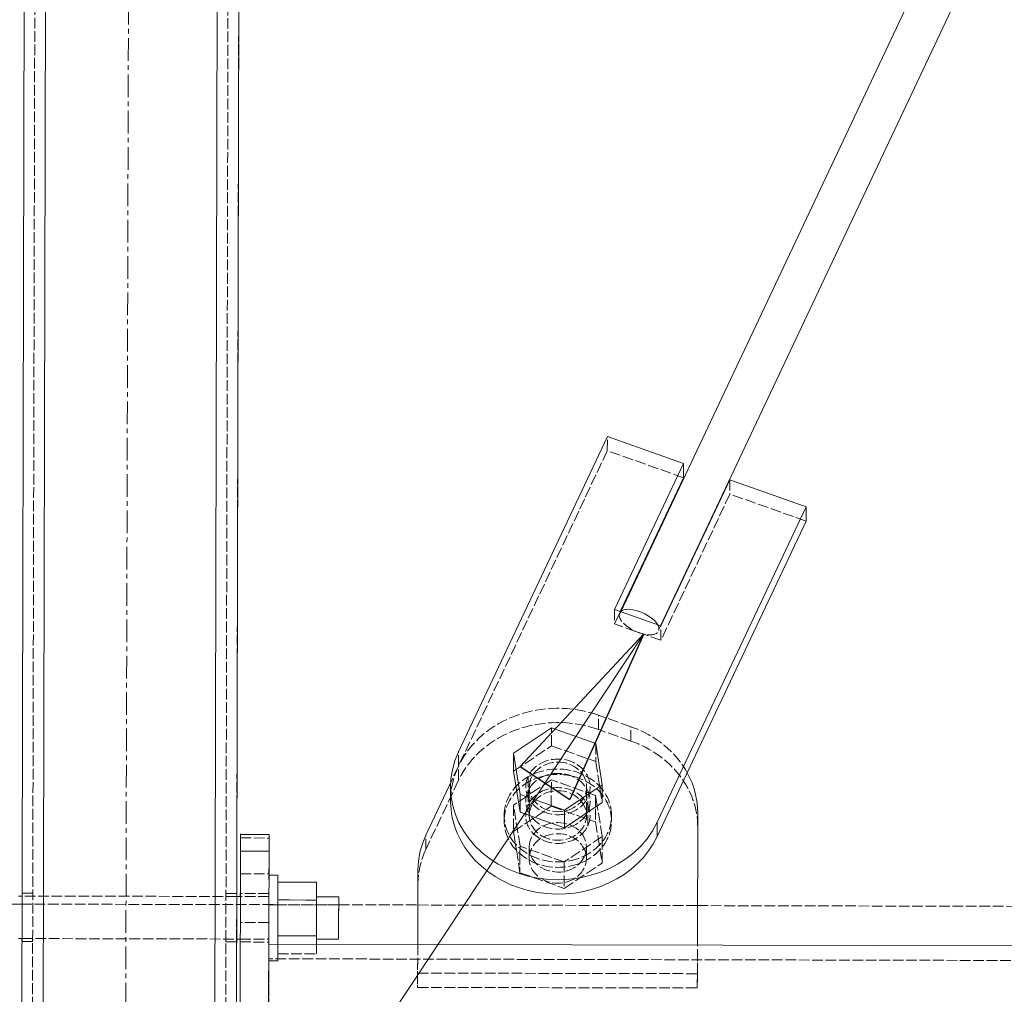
# Model space of a CAD drawing. Header units: millimetres. Extents: x -15129 to 9171, y -18789 to 5877.
# Tile 24 of 256: x -9305 to -9030, y -16680 to -16407. Entities that reach past the tile are written whole.
import ezdxf

# ---------------------------------------------------------------- set-up
doc = ezdxf.new("R2010")
doc.units = ezdxf.units.MM
doc.linetypes.add('ACAD_ISO02W100', pattern=[15, 12, -3])
doc.linetypes.add('CENTER', pattern=[50.8, 31.75, -6.35, 6.35, -6.35])
for name, color, linetype in [('AS_Belki', 145, 'Continuous'), ('AS_Blachy', 30, 'Continuous'), ('AS_DIM_ON', 7, 'Continuous'), ('AS_Sciany betonowe', 252, 'Continuous'), ('AS_Sruby', 9, 'Continuous')]:
    doc.layers.add(name, color=color, linetype=linetype)

msp = doc.modelspace()

# ---------------------------------------------------------------- linework, layer by layer
at = {"color": 5, "linetype": 'CENTER', "lineweight": 13, "ltscale": 0.2}
msp.add_line((-9270.2, -14644.55), (-9278.6, -17725.87, 38010), dxfattribs=at)
at = {"layer": 'AS_Belki', "color": 145, "linetype": 'Continuous', "lineweight": 13, "ltscale": 0.25}
for p, q in [((-9294.41, -14739.71), (-9299.09, -16809.46)), ((-9251.09, -16809.57), (-9246.41, -14739.82)), ((-9305.08, -16803.45), (-9300.64, -14839.89)), ((-9244.91, -16729.47), (-9241.3, -15133.12)), ((-8924.42, -16121.29), (-9137.41, -16572.81)), ((-9126.3, -16576.74), (-8913.84, -16126.36)), ((-9244.74, -16652.38), (-9244.74, -16652.31)), ((-8338.4, -16667.77), (-9235.77, -16665.74))]:
    msp.add_line(p, q, dxfattribs=at)
at = {"layer": 'AS_Belki', "color": 84, "linetype": 'ACAD_ISO02W100', "lineweight": 13, "ltscale": 0.25}
for p, q in [((-9302.08, -16803.45), (-9297.42, -14745.71)), ((-9248.08, -16803.58), (-9243.42, -14745.83)), ((-9244.89, -16720.89), (-9241.44, -15192.74)), ((-9137.41, -16572.81), (-9137.84, -16573.72)), ((-9126.73, -16577.66), (-9126.3, -16576.74)), ((-9301.74, -16651.48), (-9304.74, -16651.48)), ((-9304.74, -16652.18), (-9304.74, -16651.48)), ((-9304.74, -16652.24), (-9304.74, -16652.18)), ((-9301.74, -16651.48), (-9301.74, -16652.18)), ((-9298.74, -16652.3), (-9298.76, -16664.2)), ((-9250.76, -16664.31), (-9250.74, -16652.41)), ((-9247.74, -16652.42), (-9247.74, -16651.61)), ((-9244.74, -16651.61), (-9247.74, -16651.61)), ((-9247.74, -16651.61), (-9247.74, -16652.31)), ((-9244.74, -16652.31), (-9244.74, -16651.61)), ((-9244.74, -16654.87), (-9244.74, -16652.38)), ((-9244.76, -16660.19), (-9244.74, -16654.87)), ((-9244.77, -16664.44), (-9244.76, -16660.19)), ((-9304.77, -16665), (-9304.76, -16664.3)), ((-9301.76, -16664.31), (-9301.77, -16665.01)), ((-9301.77, -16664.55), (-9301.77, -16665.01)), ((-9247.77, -16665.13), (-9247.76, -16664.32)), ((-9247.77, -16664.43), (-9247.77, -16665.13)), ((-9247.77, -16665.13), (-9247.77, -16664.67)), ((-9244.77, -16665.14), (-9244.77, -16664.44)), ((-9304.77, -16665), (-9301.77, -16665.01)), ((-9247.77, -16665.13), (-9244.77, -16665.14)), ((-9235.77, -16665.74), (-9235.81, -16685.74)), ((-9235.78, -16669.84), (-9235.82, -16686.84)), ((-8338.41, -16671.87), (-9235.78, -16669.84))]:
    msp.add_line(p, q, dxfattribs=at)
at = {"layer": 'AS_Belki', "color": 84, "linetype": 'ACAD_ISO02W100', "lineweight": 13, "ltscale": 0.25, "extrusion": (-0.3781, -0.801523, 0.46325)}
msp.add_arc((-1187.58, -8749.69, 16738.72), 6, 169.6956, 34.8187, dxfattribs=at)
at = {"layer": 'AS_Belki', "color": 145, "linetype": 'Continuous', "lineweight": 13, "ltscale": 0.25, "extrusion": (-0.3781, -0.801523, 0.46325)}
msp.add_arc((-1187.58, -8749.69, 16738.72), 6, 34.8187, 169.6956, dxfattribs=at)
at = {"layer": 'AS_Blachy', "color": 145, "linetype": 'Continuous', "lineweight": 13, "ltscale": 0.25}
for p, q in [((-9141.15, -16523.77), (-9182.74, -16611.94)), ((-9119.86, -16531.32), (-9141.15, -16523.77)), ((-9139.14, -16572.2), (-9119.86, -16531.32)), ((-9119.87, -16535.32), (-9119.86, -16531.32)), ((-9137.53, -16572.77), (-9119.87, -16535.32)), ((-9106.9, -16535.91), (-9126.18, -16576.79)), ((-9085.6, -16543.45), (-9106.9, -16535.91)), ((-9127.2, -16631.62), (-9085.6, -16543.45)), ((-9085.61, -16547.45), (-9085.6, -16543.45)), ((-9118.93, -16618.07), (-9085.61, -16547.45)), ((-9126.18, -16576.79), (-9139.14, -16572.2)), ((-9184.44, -16619.52), (-9191.88, -16635.29)), ((-9127.2, -16635.62), (-9118.93, -16618.07)), ((-9184.97, -16621.89), (-9184.98, -16625.89)), ((-9127.2, -16635.62), (-9127.2, -16631.62)), ((-9115.98, -16666.01), (-9115.9, -16629.06)), ((-9115.91, -16633.06), (-9115.9, -16629.06)), ((-9243.7, -16635.06), (-9243.71, -16639.72)), ((-9235.7, -16635.08), (-9243.7, -16635.06)), ((-9235.71, -16639.74), (-9235.7, -16635.08)), ((-9243.71, -16639.72), (-9243.82, -16690.8)), ((-9235.71, -16639.74), (-9243.71, -16639.72)), ((-9235.76, -16660.21), (-9235.71, -16639.74)), ((-9194.1, -16645.06), (-9194.15, -16665.84)), ((-9235.91, -16726.34), (-9235.76, -16660.21))]:
    msp.add_line(p, q, dxfattribs=at)
at = {"layer": 'AS_Blachy', "color": 84, "linetype": 'ACAD_ISO02W100', "lineweight": 13, "ltscale": 0.25}
for p, q in [((-9141.16, -16527.77), (-9141.15, -16523.77)), ((-9141.16, -16527.77), (-9182.75, -16615.94)), ((-9119.87, -16535.32), (-9141.16, -16527.77)), ((-9106.9, -16535.91), (-9106.91, -16539.91)), ((-9106.91, -16539.91), (-9126.19, -16580.79)), ((-9085.61, -16547.45), (-9106.91, -16539.91)), ((-9139.14, -16572.2), (-9139.15, -16576.2)), ((-9139.15, -16576.2), (-9137.53, -16572.77)), ((-9126.19, -16580.79), (-9139.15, -16576.2)), ((-9126.19, -16580.79), (-9126.18, -16576.79)), ((-9143.64, -16605.74), (-9143.63, -16601.74)), ((-9134.56, -16604.95), (-9143.63, -16601.74)), ((-9134.57, -16608.95), (-9143.64, -16605.74)), ((-9134.57, -16608.95), (-9134.56, -16604.95)), ((-9182.75, -16615.94), (-9182.74, -16611.94)), ((-9182.75, -16615.94), (-9184.44, -16619.52)), ((-9182.76, -16619.94), (-9182.75, -16615.94)), ((-9182.76, -16619.94), (-9191.89, -16639.29)), ((-9163.3, -16618.83), (-9163.31, -16622.83)), ((-9163.31, -16622.83), (-9163.32, -16626.83)), ((-9146.64, -16628.73), (-9146.64, -16624.73)), ((-9146.65, -16628.89), (-9146.64, -16628.73)), ((-9146.65, -16632.73), (-9146.65, -16628.89)), ((-9243.7, -16636.06), (-9243.72, -16646.06)), ((-9243.7, -16634.92), (-9243.7, -16635.06)), ((-9243.7, -16634.92), (-9243.7, -16635.06)), ((-9243.7, -16636.06), (-9235.7, -16636.08)), ((-9235.72, -16646.08), (-9235.7, -16636.08)), ((-9235.7, -16636.08), (-9235.7, -16635.08)), ((-9191.89, -16639.29), (-9191.88, -16635.29)), ((-9194.11, -16649.06), (-9194.1, -16645.06)), ((-9243.72, -16646.06), (-9235.72, -16646.08)), ((-9235.74, -16651.63), (-9243.74, -16651.62)), ((-9243.74, -16651.62), (-9243.74, -16652.31)), ((-9235.74, -16651.44), (-9235.74, -16651.63)), ((-9235.74, -16652.33), (-9235.74, -16651.44)), ((-9235.75, -16659.74), (-9243.75, -16659.72)), ((-9243.77, -16664.44), (-9243.77, -16665.14)), ((-9243.77, -16664.68), (-9243.77, -16665.14)), ((-9235.77, -16665.16), (-9235.77, -16664.46)), ((-9235.77, -16664.7), (-9235.77, -16665.16)), ((-9243.77, -16665.14), (-9235.77, -16665.16)), ((-9194.15, -16665.84), (-9194.18, -16677.84)), ((-9194.15, -16665.84), (-9194.16, -16669.93)), ((-9115.99, -16670.11), (-9115.98, -16666.01)), ((-9115.99, -16670.11), (-9115.98, -16666.01)), ((-9194.16, -16669.93), (-9194.17, -16673.84)), ((-9116.01, -16678.01), (-9115.99, -16670.11)), ((-9116, -16674.01), (-9115.99, -16670.11)), ((-9194.17, -16673.84), (-9194.18, -16677.84)), ((-9194.17, -16673.84), (-9116, -16674.01)), ((-9116, -16674.01), (-9116.01, -16678.01)), ((-9194.18, -16677.84), (-9116.01, -16678.01))]:
    msp.add_line(p, q, dxfattribs=at)
at = {"layer": 'AS_Blachy', "color": 84, "linetype": 'ACAD_ISO02W100', "lineweight": 13, "ltscale": 0.25, "extrusion": (0.001127, 0.499998, 0.866026)}
for centre in [(9117.47, 14412.73, -8321.18), (9117.47, 14416.19, -8323.18), (9117.47, 14419.65, -8325.18)]:
    msp.add_circle(centre, 9, dxfattribs=at)
for centre, start, end in [((9117.47, 14416.19, -8323.18), 247.8958, 337.8958), ((9117.47, 14419.65, -8325.18), 247.8958, 337.8958), ((9108.39, 14418.96, -8324.78), 205.2051, 247.8958), ((9108.39, 14422.42, -8326.78), 179.9996, 247.8958), ((9117.47, 14416.19, -8323.18), 337.8958, 0.3958), ((9126.56, 14436.43, -8334.87), 337.8958, 359.9996)]:
    msp.add_arc(centre, 30, start, end, dxfattribs=at)
at = {"layer": 'AS_Blachy', "color": 145, "linetype": 'Continuous', "lineweight": 13, "ltscale": 0.25, "extrusion": (0.001127, 0.499998, 0.866026)}
for centre, start, end in [((9117.47, 14412.73, -8321.18), 337.8958, 157.8958), ((9108.39, 14418.96, -8324.78), 179.9996, 205.2051), ((9117.47, 14416.19, -8323.18), 0.3958, 157.8958), ((9126.56, 14432.96, -8332.87), 337.8958, 359.9996)]:
    msp.add_arc(centre, 30, start, end, dxfattribs=at)
at = {"layer": 'AS_DIM_ON', "color": 7, "lineweight": 13}
msp.add_line((-9130.98, -16578.98), (-9611.94, -17305.31), dxfattribs=at)
at = {"layer": 'AS_DIM_ON', "color": 0, "linetype": 'ByBlock', "lineweight": -2}
for p, q in [((-9165.54, -16616.06, 39031.76), (-9130.98, -16578.98, 39031.76)), ((-9130.98, -16578.98, 39031.76), (-9151.64, -16625.27, 39031.76)), ((-9165.54, -16616.06, 39031.76), (-9151.64, -16625.27, 39031.76))]:
    msp.add_line(p, q, dxfattribs=at)
at = {"layer": 'AS_Sciany betonowe', "color": 84, "linetype": 'ACAD_ISO02W100', "lineweight": 13, "ltscale": 0.25}
for p, q in [((-9323.74, -16654.51), (-9216.24, -16654.75)), ((-9304.74, -16654.55), (-9305.74, -16654.55)), ((-9243.74, -16654.69), (-9244.74, -16654.68)), ((-9233.24, -16654.71), (-9235.74, -16654.71)), ((-9216.24, -16654.75), (-9233.24, -16654.71)), ((-9194.13, -16654.8), (-9115.96, -16654.98))]:
    msp.add_line(p, q, dxfattribs=at)
at = {"layer": 'AS_Sciany betonowe', "color": 145, "linetype": 'ACAD_ISO02W100', "lineweight": 13, "ltscale": 0.25}
for p, q in [((-9216.24, -16654.75), (-9194.13, -16654.8)), ((-9115.96, -16654.98), (-8458.16, -16656.46))]:
    msp.add_line(p, q, dxfattribs=at)
at = {"layer": 'AS_Sruby', "color": 145, "linetype": 'Continuous', "lineweight": 13, "ltscale": 0.25}
for p, q in [((-9156.77, -16605.3), (-9167.34, -16612.39)), ((-9144.39, -16609.69), (-9156.77, -16605.3)), ((-9142.58, -16621.17), (-9144.39, -16609.69)), ((-9167.34, -16612.39), (-9167.35, -16617.39)), ((-9165.53, -16623.87), (-9167.34, -16612.39)), ((-9167.35, -16617.39), (-9165.54, -16628.87)), ((-9142.58, -16621.17), (-9153.15, -16628.26)), ((-9142.59, -16626.17), (-9142.58, -16621.17)), ((-9165.53, -16623.87), (-9165.54, -16628.87)), ((-9153.15, -16628.26), (-9165.53, -16623.87)), ((-9153.16, -16633.26), (-9142.59, -16626.17)), ((-9165.54, -16628.87), (-9153.16, -16633.26)), ((-9153.15, -16628.26), (-9153.16, -16633.26)), ((-9235.72, -16646.42), (-9235.73, -16646.8)), ((-9235.73, -16646.8), (-9235.73, -16647.63)), ((-9233.22, -16646.43), (-9235.72, -16646.42)), ((-9233.22, -16646.43), (-9233.23, -16646.81)), ((-9233.23, -16646.81), (-9233.23, -16647.64)), ((-9233.23, -16647.64), (-9233.23, -16648.88)), ((-9233.23, -16648.94), (-9233.24, -16651.49)), ((-9233.23, -16650.49), (-9233.24, -16652.4)), ((-9222.43, -16648.41), (-9233.23, -16648.39)), ((-9233.23, -16648.39), (-9233.23, -16648.67)), ((-9233.23, -16648.88), (-9233.23, -16650.49)), ((-9222.44, -16653.42), (-9222.43, -16648.41)), ((-9304.74, -16652.29), (-9305.74, -16652.29)), ((-9243.74, -16652.43), (-9244.74, -16652.43)), ((-9233.24, -16652.4), (-9233.24, -16654.54)), ((-9233.24, -16653.39), (-9222.44, -16653.42)), ((-9222.46, -16663.43), (-9222.44, -16653.42)), ((-9216.24, -16652.49), (-9222.44, -16652.48)), ((-9216.24, -16652.64), (-9216.24, -16652.49)), ((-9216.24, -16653.68), (-9216.24, -16652.64)), ((-9216.24, -16655.44), (-9216.24, -16653.68)), ((-9233.24, -16654.54), (-9233.25, -16656.84)), ((-9216.25, -16657.66), (-9216.24, -16655.44)), ((-9233.25, -16659.19), (-9233.26, -16661.51)), ((-9233.25, -16656.84), (-9233.25, -16659.19)), ((-9216.26, -16659.99), (-9216.25, -16657.66)), ((-9233.26, -16660.3), (-9233.26, -16662.58)), ((-9233.26, -16661.51), (-9233.26, -16663.71)), ((-9216.26, -16662.09), (-9216.26, -16659.99)), ((-9305.76, -16664.19), (-9304.76, -16664.19)), ((-9244.76, -16664.32), (-9243.76, -16664.33)), ((-9233.26, -16663.71), (-9233.27, -16665.71)), ((-9233.26, -16663.41), (-9222.46, -16663.43)), ((-9222.47, -16665.77), (-9222.46, -16663.43)), ((-9222.46, -16664.37), (-9216.27, -16664.39)), ((-9216.27, -16664.39), (-9216.26, -16663.64)), ((-9216.26, -16663.64), (-9216.26, -16662.09)), ((-9233.27, -16664.82), (-9233.27, -16665.75)), ((-9233.27, -16665.71), (-9233.27, -16665.75))]:
    msp.add_line(p, q, dxfattribs=at)
at = {"layer": 'AS_Sruby', "color": 84, "linetype": 'ACAD_ISO02W100', "lineweight": 13, "ltscale": 0.25}
for p, q in [((-9156.78, -16610.3), (-9156.77, -16605.3)), ((-9144.39, -16609.69), (-9144.4, -16614.69)), ((-9167.35, -16617.39), (-9156.78, -16610.3)), ((-9156.78, -16610.3), (-9144.4, -16614.69)), ((-9144.4, -16614.69), (-9142.59, -16626.17)), ((-9156.8, -16619.8), (-9162.97, -16623.94)), ((-9156.82, -16627.2), (-9156.8, -16619.8)), ((-9144.42, -16624.19), (-9156.8, -16619.8)), ((-9162.97, -16621.81), (-9162.98, -16629.05)), ((-9146.98, -16625.03), (-9146.97, -16621.75)), ((-9163.31, -16624.17), (-9167.37, -16626.89)), ((-9163.3, -16624.16), (-9163.31, -16624.17)), ((-9163.27, -16624.14), (-9163.3, -16624.16)), ((-9162.97, -16623.94), (-9163.27, -16624.14)), ((-9146.99, -16629.03), (-9146.98, -16625.03)), ((-9144.42, -16624.19), (-9144.44, -16631.59)), ((-9143.96, -16627.09), (-9144.42, -16624.19)), ((-9167.37, -16626.89), (-9167.39, -16634.29)), ((-9167.39, -16634.29), (-9156.82, -16627.2)), ((-9165.56, -16638.37), (-9167.37, -16626.89)), ((-9156.82, -16627.2), (-9144.44, -16631.59)), ((-9142.61, -16635.67), (-9143.96, -16627.09)), ((-9169.99, -16629.84), (-9169.99, -16631.34)), ((-9162.98, -16629.05), (-9162.99, -16629.78)), ((-9162.99, -16629.78), (-9162.99, -16629.81)), ((-9146.99, -16629.12), (-9146.99, -16629.03)), ((-9146.99, -16629.75), (-9146.99, -16629.12)), ((-9144.44, -16631.59), (-9142.62, -16643.07)), ((-9139.99, -16631.23), (-9139.99, -16629.73)), ((-9167.39, -16634.29), (-9166.58, -16639.42)), ((-9142.61, -16635.67), (-9153.18, -16642.76)), ((-9142.61, -16638.6), (-9142.61, -16635.67)), ((-9166.58, -16639.42), (-9165.58, -16645.77)), ((-9165.56, -16638.37), (-9165.57, -16640.48)), ((-9153.18, -16642.76), (-9165.56, -16638.37)), ((-9163.01, -16638.71), (-9163.01, -16641.81)), ((-9147.01, -16641.75), (-9147.01, -16638.65)), ((-9142.62, -16643.07), (-9142.61, -16638.6)), ((-9165.57, -16640.48), (-9165.58, -16645.77)), ((-9153.18, -16642.76), (-9153.2, -16650.16)), ((-9153.2, -16650.16), (-9142.62, -16643.07)), ((-9235.73, -16647.03), (-9235.72, -16646.5)), ((-9235.72, -16646.42), (-9235.72, -16646.5)), ((-9233.22, -16646.5), (-9233.23, -16647.04)), ((-9233.23, -16647.04), (-9233.23, -16648.01)), ((-9233.23, -16649.38), (-9233.23, -16648.01)), ((-9233.22, -16646.43), (-9233.22, -16646.5)), ((-9165.58, -16645.77), (-9153.2, -16650.16)), ((-9233.23, -16648.94), (-9233.24, -16653.39)), ((-9233.23, -16648.39), (-9233.23, -16648.67)), ((-9233.23, -16648.67), (-9233.23, -16648.94)), ((-9222.44, -16652.48), (-9222.43, -16648.41)), ((-9244.74, -16652.43), (-9304.74, -16652.29)), ((-9235.74, -16652.45), (-9243.74, -16652.43)), ((-9235.74, -16652.41), (-9235.74, -16652.6)), ((-9235.74, -16652.45), (-9235.74, -16652.41)), ((-9233.24, -16653.39), (-9233.26, -16663.41)), ((-9233.24, -16653.39), (-9233.26, -16660.3)), ((-9233.24, -16651.49), (-9233.24, -16653.39)), ((-9222.44, -16653.42), (-9233.24, -16653.39)), ((-9222.46, -16663.43), (-9222.44, -16653.42)), ((-9222.44, -16653.23), (-9222.44, -16652.48)), ((-9222.44, -16653.67), (-9222.44, -16652.63)), ((-9222.44, -16653.23), (-9222.44, -16654.77)), ((-9222.44, -16653.42), (-9222.44, -16653.23)), ((-9222.44, -16655.43), (-9222.44, -16653.67)), ((-9216.24, -16653.24), (-9216.24, -16652.49)), ((-9216.24, -16654.79), (-9216.24, -16653.24)), ((-9222.45, -16657.64), (-9222.44, -16655.43)), ((-9216.25, -16656.89), (-9216.24, -16654.79)), ((-9222.46, -16659.98), (-9222.45, -16657.64)), ((-9222.46, -16662.08), (-9222.46, -16659.98)), ((-9216.26, -16661.44), (-9216.26, -16659.99)), ((-9216.26, -16663.2), (-9216.26, -16661.44)), ((-9304.76, -16664.19), (-9244.76, -16664.32)), ((-9243.76, -16664.33), (-9235.76, -16664.34)), ((-9235.76, -16664.34), (-9235.76, -16664.19)), ((-9233.26, -16663.41), (-9233.27, -16668.42)), ((-9233.26, -16663.41), (-9233.27, -16664.82)), ((-9233.26, -16662.58), (-9233.26, -16663.41)), ((-9222.47, -16664.37), (-9222.46, -16663.62)), ((-9222.47, -16664.37), (-9222.46, -16664.22)), ((-9222.47, -16668.44), (-9222.46, -16664.37)), ((-9222.46, -16663.19), (-9222.46, -16662.08)), ((-9222.46, -16662.08), (-9222.46, -16663.62)), ((-9222.46, -16664.22), (-9222.46, -16663.19)), ((-9222.46, -16663.62), (-9222.46, -16663.43)), ((-9216.27, -16664.39), (-9216.26, -16664.24)), ((-9216.26, -16664.24), (-9216.26, -16663.2)), ((-9233.27, -16665.75), (-9233.27, -16667.42)), ((-9233.27, -16665.75), (-9233.27, -16668.42)), ((-9233.27, -16667.42), (-9233.27, -16667.92)), ((-9233.27, -16668.79), (-9233.27, -16667.42)), ((-9222.47, -16668.44), (-9222.47, -16665.77)), ((-9235.78, -16669.16), (-9235.78, -16669.99)), ((-9235.78, -16669.99), (-9235.78, -16670.37)), ((-9235.78, -16670.29), (-9235.78, -16670.01)), ((-9235.78, -16670.29), (-9235.78, -16670.4)), ((-9233.27, -16667.92), (-9233.28, -16669.16)), ((-9233.27, -16668.79), (-9233.28, -16669.76)), ((-9233.28, -16669.16), (-9233.28, -16669.99)), ((-9233.28, -16669.76), (-9233.28, -16669.87)), ((-9233.28, -16669.87), (-9233.28, -16670.3)), ((-9233.28, -16669.99), (-9233.28, -16670.38)), ((-9233.28, -16670.3), (-9233.28, -16670.38)), ((-9233.27, -16668.42), (-9222.47, -16668.44)), ((-9235.78, -16670.37), (-9233.28, -16670.38)), ((-9235.78, -16670.4), (-9235.78, -16670.37))]:
    msp.add_line(p, q, dxfattribs=at)
at = {"layer": 'AS_Sruby', "color": 84, "linetype": 'ACAD_ISO02W100', "lineweight": 13, "ltscale": 0.25, "extrusion": (0.001127, 0.499998, 0.866026)}
for centre, radius in [((9117.47, 14412.73, -8321.18), 8), ((9117.47, 14419.65, -8325.18), 15), ((9117.47, 14420.95, -8325.93), 15), ((9117.47, 14419.65, -8325.18), 8), ((9117.47, 14427.36, -8329.63), 8), ((9117.47, 14430.05, -8331.18), 8)]:
    msp.add_circle(centre, radius, dxfattribs=at)

doc.saveas('drawing.dxf')
